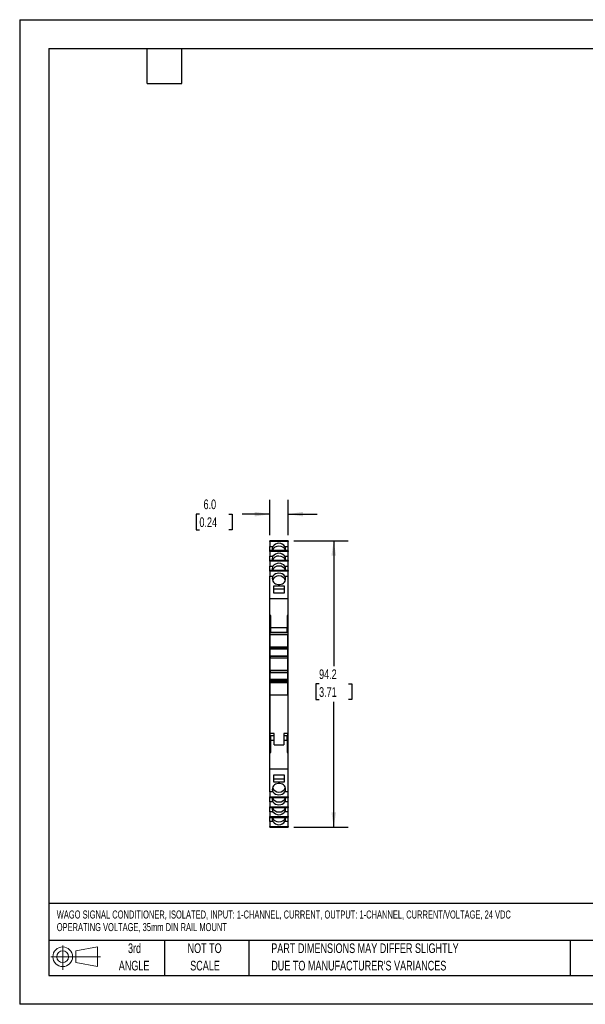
# Model space of a CAD drawing. Header units: millimetres. Extents: x 0 to 419, y 0 to 324.
# Tile 1 of 3: x 0 to 186, y 0 to 324. Entities that reach past the tile are written whole.
import ezdxf

# ---------------------------------------------------------------- set-up
doc = ezdxf.new("R2010")
doc.units = ezdxf.units.MM
doc.header["$LTSCALE"] = 1.5
doc.linetypes.add('CENTERX2', pattern=[20.32, 12.7, -2.54, 2.54, -2.54])
doc.layers.add('DIMENSIONS', color=140, linetype='Continuous', lineweight=25)
doc.layers.add('TEXT', color=140, linetype='Continuous', lineweight=25)
doc.layers.add('SLD-DEFPOINTS', color=7, linetype='Continuous')
doc.styles.add('SLDTEXTSTYLE0', font='TXT', dxfattribs={"width": 0.7})
doc.dimstyles.new('SLDDIMSTYLE0', dxfattribs={"dimtxt": 3.237012, "dimasz": 4.953, "dimexe": 0, "dimexo": 0.0625, "dimgap": 0.809253, "dimtad": 0, "dimtih": 1, "dimtoh": 1, "dimrnd": 1e-09, "dimzin": 12, "dimdsep": 46, "dimtxsty": 'SLDTEXTSTYLE0', "dimsah": 1, "dimcen": 0.09, "dimadec": 0, "dimazin": 3, "dimtfac": 1, "dimtofl": 0, "dimtmove": 0, "dimatfit": 3, "dimfxl": 0, "dimfrac": 2, "dimtolj": 1, "dimtzin": 12, "dimarcsym": 0})
doc.dimstyles.new('SLDDIMSTYLE1', dxfattribs={"dimtxt": 3.237012, "dimasz": 4.953, "dimexe": 0, "dimexo": 0.0625, "dimgap": 0.809253, "dimtad": 0, "dimtih": 1, "dimtoh": 1, "dimrnd": 1e-09, "dimzin": 4, "dimdsep": 46, "dimtxsty": 'SLDTEXTSTYLE0', "dimsah": 1, "dimcen": 0.09, "dimadec": 0, "dimazin": 1, "dimtfac": 1, "dimtmove": 0, "dimatfit": 0, "dimfxl": 0, "dimfrac": 2, "dimtolj": 1, "dimtzin": 12, "dimarcsym": 0})

# ---------------------------------------------------------------- blocks, each defined once
blk = doc.blocks.new('Block11')
at = {"color": 7, "linetype": 'Continuous', "lineweight": 18}
for p, q in [((3.88, 7.97), (3.88, 0)), ((8.22, 6.25), (15.26, 7.55)), ((15.26, 7.55), (15.26, 1.1)), ((0, 4.32), (16.31, 4.32)), ((8.22, 2.39), (8.22, 6.25)), ((8.22, 2.39), (15.26, 1.1))]:
    blk.add_line(p, q, dxfattribs=at)
for radius in [3.23, 1.93]:
    blk.add_circle((3.88, 4.32), radius, dxfattribs=at)
blk = doc.blocks.new('Block12')
at = {"layer": 'SLD-DEFPOINTS'}
blk.add_blockref('Block11', (0, 0), dxfattribs=at)
blk = doc.blocks.new('SW_NOTE_0')
at = {"layer": 'TEXT', "color": 0, "linetype": 'CENTERX2', "lineweight": 18, "attachment_point": 1, "style": 'SLDTEXTSTYLE0'}
for s, insert, char_height in [('WAGO SIGNAL CONDITIONER, ISOLATED, INPUT: 1-CHANNEL, CURRENT, OUTPUT: 1-CHANNEL, CURRENT/VOLTAGE, 24 VDC', (0, 3.4), 2.63526), ('OPERATING VOLTAGE, 35mm DIN RAIL MOUNT', (0, -0.74), 2.6353)]:
    blk.add_mtext(s, dxfattribs=dict(at, insert=insert, char_height=char_height))
blk = doc.blocks.new('SW_NOTE_0_3')
at = {"layer": 'TEXT', "color": 0, "linetype": 'CENTERX2', "lineweight": 18, "char_height": 3.175, "attachment_point": 1, "style": 'SLDTEXTSTYLE0'}
for s, insert in [('PART DIMENSIONS MAY DIFFER SLIGHTLY', (0, 4.09)), ("DUE TO MANUFACTURER'S VARIANCES", (0, -1.64))]:
    blk.add_mtext(s, dxfattribs=dict(at, insert=insert))
blk = doc.blocks.new('SW_NOTE_0_4')
at = {"layer": 'TEXT', "color": 0, "linetype": 'CENTERX2', "lineweight": 18, "char_height": 3.175, "attachment_point": 2, "style": 'SLDTEXTSTYLE0'}
for s, insert in [('NOT TO', (7.89, 4.09)), ('SCALE', (8.03, -1.64))]:
    blk.add_mtext(s, dxfattribs=dict(at, insert=insert))
blk = doc.blocks.new('SW_NOTE_0_5')
at = {"layer": 'TEXT', "color": 0, "linetype": 'CENTERX2', "lineweight": 18, "char_height": 3.175, "attachment_point": 2, "style": 'SLDTEXTSTYLE0'}
for s, insert in [('3rd', (3.47, 4.09)), ('ANGLE', (3.33, -1.64))]:
    blk.add_mtext(s, dxfattribs=dict(at, insert=insert))
blk = doc.blocks.new('_D')
at = {"layer": 'DIMENSIONS'}
for p, q in [((90.11, 152.48), (107.97, 152.48)), ((103.21, 152.48), (103.21, 111.23)), ((98.4, 105.36), (97.31, 105.36)), ((97.31, 105.36), (97.31, 100.21)), ((108.02, 105.36), (109.11, 105.36)), ((109.11, 105.36), (109.11, 100.21)), ((97.31, 100.21), (98.4, 100.21)), ((103.21, 58.24), (103.21, 99.49)), ((109.11, 100.21), (108.02, 100.21)), ((90.11, 58.24), (107.97, 58.24))]:
    blk.add_line(p, q, dxfattribs=at)
for points in [[(103.21, 152.48), (102.45, 147.52), (103.97, 147.52)], [(103.21, 58.24), (103.97, 63.19), (102.45, 63.19)]]:
    blk.add_solid(points, dxfattribs=at)
at = {"layer": 'DIMENSIONS', "char_height": 3.175, "attachment_point": 1, "style": 'SLDTEXTSTYLE0'}
for s, insert in [('94.2', (98.4, 110.17)), ('3.71', (98.4, 104.3))]:
    blk.add_mtext(s, dxfattribs=dict(at, insert=insert))
blk = doc.blocks.new('_D_1')
at = {"layer": 'DIMENSIONS'}
for p, q in [((82.21, 154.36), (82.21, 165.98)), ((88.21, 154.36), (88.21, 165.98)), ((59.07, 161.22), (57.99, 161.22)), ((57.99, 161.22), (57.99, 156.08)), ((68.69, 161.22), (69.78, 161.22)), ((69.78, 161.22), (69.78, 156.08)), ((82.21, 161.22), (73.08, 161.22)), ((88.21, 161.22), (97.73, 161.22)), ((57.99, 156.08), (59.07, 156.08)), ((69.78, 156.08), (68.69, 156.08))]:
    blk.add_line(p, q, dxfattribs=at)
for points in [[(82.21, 161.22), (77.26, 161.98), (77.26, 160.46)], [(88.21, 161.22), (93.16, 160.46), (93.16, 161.98)]]:
    blk.add_solid(points, dxfattribs=at)
at = {"layer": 'DIMENSIONS', "char_height": 3.175, "attachment_point": 1, "style": 'SLDTEXTSTYLE0'}
for s, insert in [('6.0', (60.42, 166.04)), ('0.24', (59.07, 160.17))]:
    blk.add_mtext(s, dxfattribs=dict(at, insert=insert))

msp = doc.modelspace()

# ---------------------------------------------------------------- linework, layer by layer
at = {"color": 7, "linetype": 'Continuous'}
for p, q in [((0.004, 323.854), (0.004, 0.004)), ((0.004, 323.854), (419.104, 323.854)), ((419.104, 0.004), (0.004, 0.004))]:
    msp.add_line(p, q, dxfattribs=at)
for p, q in [((88.209, 152.486), (82.209, 152.486)), ((82.209, 152.477), (82.209, 152.486)), ((82.209, 152.477), (88.209, 152.477)), ((82.209, 152.259), (82.209, 152.477)), ((88.209, 152.259), (82.209, 152.259)), ((82.209, 152.259), (82.209, 150.631)), ((88.209, 152.477), (88.209, 152.486)), ((88.209, 152.477), (88.209, 152.259)), ((88.209, 150.631), (88.209, 152.259)), ((82.209, 150.631), (83.247, 150.631)), ((82.209, 149.216), (82.209, 150.631)), ((88.209, 149.216), (82.209, 149.216)), ((82.209, 149.207), (82.209, 149.216)), ((82.209, 149.207), (88.209, 149.207)), ((82.209, 148.989), (82.209, 149.207)), ((88.209, 148.989), (82.209, 148.989)), ((82.209, 148.989), (82.209, 147.361)), ((87.171, 150.631), (88.209, 150.631)), ((88.209, 149.216), (88.209, 150.631)), ((88.209, 149.207), (88.209, 149.216)), ((88.209, 149.207), (88.209, 148.989)), ((88.209, 147.361), (88.209, 148.989)), ((82.209, 147.361), (83.247, 147.361)), ((82.209, 145.946), (82.209, 147.361)), ((88.209, 145.946), (82.209, 145.946)), ((82.209, 145.937), (82.209, 145.946)), ((82.209, 145.937), (88.209, 145.937)), ((82.209, 145.719), (82.209, 145.937)), ((87.171, 147.361), (88.209, 147.361)), ((88.209, 145.946), (88.209, 147.361)), ((88.209, 145.937), (88.209, 145.946)), ((88.209, 145.937), (88.209, 145.719)), ((88.209, 145.719), (82.209, 145.719)), ((82.209, 145.719), (82.209, 144.091)), ((82.209, 144.091), (83.247, 144.091)), ((82.209, 142.676), (82.209, 144.091)), ((88.209, 142.676), (82.209, 142.676)), ((82.209, 142.667), (82.209, 142.676)), ((82.209, 142.667), (88.209, 142.667)), ((82.209, 142.449), (82.209, 142.667)), ((87.171, 144.091), (88.209, 144.091)), ((88.209, 144.091), (88.209, 145.719)), ((88.209, 142.676), (88.209, 144.091)), ((88.209, 142.667), (88.209, 142.676)), ((88.209, 142.667), (88.209, 142.449)), ((88.209, 142.449), (82.209, 142.449)), ((82.209, 142.449), (82.209, 140.821)), ((82.209, 133.32), (82.209, 140.821)), ((82.209, 140.821), (83.244, 140.821)), ((87.174, 140.821), (88.209, 140.821)), ((88.209, 140.821), (88.209, 142.449)), ((88.209, 133.32), (88.209, 140.821)), ((87.009, 137.545), (83.409, 137.545)), ((83.409, 137.545), (83.409, 135.367)), ((87.009, 136.564), (83.409, 136.564)), ((87.009, 135.367), (87.009, 137.545)), ((88.209, 133.32), (82.209, 133.32)), ((82.209, 127.85), (82.209, 133.32)), ((83.409, 135.367), (87.009, 135.367)), ((88.209, 127.85), (88.209, 133.32)), ((82.534, 127.85), (82.209, 127.85)), ((82.209, 125.559), (82.209, 127.85)), ((82.534, 123.856), (82.534, 127.85)), ((88.209, 127.85), (87.884, 127.85)), ((87.884, 127.85), (87.884, 123.856)), ((88.209, 125.559), (88.209, 127.85)), ((82.209, 125.559), (82.534, 125.559)), ((82.209, 124.363), (82.209, 125.559)), ((82.534, 124.363), (82.209, 124.363)), ((82.209, 119.002), (82.209, 124.363)), ((87.884, 123.856), (82.534, 123.856)), ((82.534, 122.356), (82.534, 123.856)), ((87.884, 125.559), (88.209, 125.559)), ((88.209, 124.363), (87.884, 124.363)), ((87.884, 122.356), (87.884, 123.856)), ((88.209, 124.363), (88.209, 125.559)), ((88.209, 119.002), (88.209, 124.363)), ((82.309, 122.263), (88.109, 122.263)), ((82.309, 121.67), (82.309, 122.263)), ((82.309, 121.67), (88.109, 121.67)), ((82.309, 117.475), (82.309, 121.67)), ((82.534, 122.356), (87.884, 122.356)), ((88.109, 122.263), (88.109, 121.67)), ((88.109, 117.475), (88.109, 121.67)), ((82.309, 119.002), (82.209, 119.002)), ((82.209, 115.393), (82.209, 119.002)), ((88.109, 117.475), (82.309, 117.475)), ((82.309, 117.475), (82.309, 117.317)), ((82.309, 117.317), (88.109, 117.317)), ((82.309, 117.218), (82.309, 117.317)), ((88.109, 117.218), (82.309, 117.218)), ((82.309, 117.218), (82.309, 116.925)), ((82.309, 116.925), (88.109, 116.925)), ((82.309, 116.917), (82.309, 116.925)), ((88.109, 116.917), (82.309, 116.917)), ((82.309, 116.917), (82.309, 116.913)), ((82.309, 116.913), (88.109, 116.913)), ((82.309, 114.563), (82.309, 116.913)), ((88.209, 119.002), (88.109, 119.002)), ((88.109, 117.317), (88.109, 117.475)), ((88.109, 117.317), (88.109, 117.218)), ((88.109, 116.925), (88.109, 117.218)), ((88.109, 116.925), (88.109, 116.917)), ((88.109, 116.913), (88.109, 116.917)), ((88.109, 114.563), (88.109, 116.913)), ((88.209, 115.393), (88.209, 119.002)), ((82.309, 115.393), (82.209, 115.393)), ((82.209, 95.319), (82.209, 115.393)), ((88.109, 114.563), (82.309, 114.563)), ((82.309, 114.423), (82.309, 114.563)), ((88.109, 114.423), (82.309, 114.423)), ((82.309, 114.423), (82.309, 113.972)), ((82.309, 113.972), (88.109, 113.972)), ((82.309, 113.963), (82.309, 113.972)), ((82.309, 113.963), (88.109, 113.963)), ((82.309, 109.763), (82.309, 113.963)), ((88.209, 115.393), (88.109, 115.393)), ((88.109, 114.563), (88.109, 114.423)), ((88.109, 113.972), (88.109, 114.423)), ((88.109, 113.972), (88.109, 113.963)), ((88.109, 109.763), (88.109, 113.963)), ((88.209, 95.319), (88.209, 115.393)), ((88.109, 109.763), (82.309, 109.763)), ((82.309, 109.753), (82.309, 109.763)), ((88.109, 109.753), (82.309, 109.753)), ((82.309, 109.753), (82.309, 109.302)), ((82.309, 109.302), (88.109, 109.302)), ((82.309, 109.163), (82.309, 109.302)), ((82.309, 109.163), (88.109, 109.163)), ((82.309, 106.813), (82.309, 109.163)), ((88.109, 109.763), (88.109, 109.753)), ((88.109, 109.302), (88.109, 109.753)), ((88.109, 109.302), (88.109, 109.163)), ((88.109, 106.813), (88.109, 109.163)), ((88.109, 106.813), (82.309, 106.813)), ((82.309, 106.813), (82.309, 106.809)), ((82.309, 106.809), (88.109, 106.809)), ((82.309, 106.717), (82.309, 106.809)), ((88.109, 106.717), (82.309, 106.717)), ((82.309, 106.717), (82.309, 106.423)), ((82.309, 106.423), (88.109, 106.423)), ((82.309, 106.063), (82.309, 106.423)), ((88.109, 106.063), (82.309, 106.063)), ((82.309, 106.063), (82.309, 105.866)), ((82.309, 105.866), (88.109, 105.866)), ((82.309, 101.763), (82.309, 105.866)), ((88.109, 106.809), (88.109, 106.813)), ((88.109, 106.809), (88.109, 106.717)), ((88.109, 106.423), (88.109, 106.717)), ((88.109, 106.423), (88.109, 106.063)), ((88.109, 105.866), (88.109, 106.063)), ((88.109, 101.763), (88.109, 105.866)), ((82.309, 101.763), (88.109, 101.763)), ((82.309, 89.063), (82.309, 101.763)), ((88.109, 101.763), (88.109, 89.063)), ((82.309, 95.319), (82.209, 95.319)), ((82.209, 91.71), (82.209, 95.319)), ((88.209, 95.319), (88.109, 95.319)), ((88.209, 91.71), (88.209, 95.319)), ((82.309, 91.71), (82.209, 91.71)), ((82.209, 86.348), (82.209, 91.71)), ((88.209, 91.71), (88.109, 91.71)), ((88.209, 86.348), (88.209, 91.71)), ((83.609, 89.063), (82.309, 89.063)), ((82.309, 88.463), (82.309, 89.063)), ((82.309, 88.463), (83.609, 88.463)), ((82.534, 86.856), (82.534, 88.356)), ((83.609, 88.356), (82.534, 88.356)), ((83.609, 85.363), (83.609, 89.063)), ((88.109, 89.063), (86.809, 89.063)), ((86.809, 89.063), (86.809, 85.363)), ((86.809, 88.463), (88.109, 88.463)), ((87.884, 88.356), (86.809, 88.356)), ((87.884, 86.856), (87.884, 88.356)), ((88.109, 88.463), (88.109, 89.063)), ((82.209, 86.348), (82.534, 86.348)), ((82.209, 85.153), (82.209, 86.348)), ((82.209, 82.861), (82.209, 85.153)), ((82.534, 85.153), (82.209, 85.153)), ((82.534, 86.856), (83.609, 86.856)), ((82.534, 82.861), (82.534, 86.856)), ((83.609, 85.363), (86.809, 85.363)), ((86.809, 86.856), (87.884, 86.856)), ((87.884, 86.856), (87.884, 82.861)), ((88.209, 86.348), (87.884, 86.348)), ((88.209, 85.153), (87.884, 85.153)), ((88.209, 85.153), (88.209, 86.348)), ((88.209, 82.861), (88.209, 85.153)), ((82.209, 82.861), (82.534, 82.861)), ((82.209, 77.392), (82.209, 82.861)), ((87.884, 82.861), (88.209, 82.861)), ((88.209, 77.392), (88.209, 82.861)), ((82.209, 69.891), (82.209, 77.392)), ((88.209, 77.392), (82.209, 77.392)), ((83.409, 75.345), (83.409, 73.167)), ((87.009, 75.345), (83.409, 75.345)), ((87.009, 73.167), (87.009, 75.345)), ((88.209, 69.891), (88.209, 77.392)), ((83.409, 74.148), (87.009, 74.148)), ((83.409, 73.167), (87.009, 73.167)), ((83.244, 69.891), (82.209, 69.891)), ((82.209, 69.891), (82.209, 68.263)), ((82.209, 68.263), (88.209, 68.263)), ((82.209, 68.045), (82.209, 68.263)), ((88.209, 68.045), (82.209, 68.045)), ((82.209, 68.036), (82.209, 68.045)), ((82.209, 68.036), (88.209, 68.036)), ((82.209, 66.621), (82.209, 68.036)), ((88.209, 69.891), (87.174, 69.891)), ((88.209, 68.263), (88.209, 69.891)), ((88.209, 68.263), (88.209, 68.045)), ((88.209, 68.036), (88.209, 68.045)), ((88.209, 66.621), (88.209, 68.036)), ((83.247, 66.621), (82.209, 66.621)), ((82.209, 66.621), (82.209, 64.993)), ((82.209, 64.993), (88.209, 64.993)), ((82.209, 64.775), (82.209, 64.993)), ((88.209, 64.775), (82.209, 64.775)), ((82.209, 64.766), (82.209, 64.775)), ((88.209, 66.621), (87.171, 66.621)), ((88.209, 64.993), (88.209, 66.621)), ((88.209, 64.993), (88.209, 64.775)), ((88.209, 64.766), (88.209, 64.775)), ((82.209, 64.766), (88.209, 64.766)), ((82.209, 63.351), (82.209, 64.766)), ((83.247, 63.351), (82.209, 63.351)), ((82.209, 63.351), (82.209, 61.723)), ((82.209, 61.723), (88.209, 61.723)), ((82.209, 61.505), (82.209, 61.723)), ((88.209, 63.351), (87.171, 63.351)), ((88.209, 63.351), (88.209, 64.766)), ((88.209, 61.723), (88.209, 63.351)), ((88.209, 61.723), (88.209, 61.505)), ((88.209, 61.505), (82.209, 61.505)), ((82.209, 61.496), (82.209, 61.505)), ((82.209, 61.496), (88.209, 61.496)), ((82.209, 60.081), (82.209, 61.496)), ((83.247, 60.081), (82.209, 60.081)), ((82.209, 60.081), (82.209, 58.453)), ((82.209, 58.453), (88.209, 58.453)), ((82.209, 58.235), (82.209, 58.453)), ((88.209, 60.081), (87.171, 60.081)), ((88.209, 61.496), (88.209, 61.505)), ((88.209, 60.081), (88.209, 61.496)), ((88.209, 58.453), (88.209, 60.081)), ((88.209, 58.453), (88.209, 58.235)), ((88.209, 58.235), (82.209, 58.235)), ((82.209, 58.226), (82.209, 58.235)), ((82.209, 58.226), (88.209, 58.226)), ((88.209, 58.226), (88.209, 58.235))]:
    msp.add_line(p, q)
at = {"flags": 128}
for points in [[(83.244, 140.821), (83.078, 140.437), (83.01, 140.031), (83.043, 139.622), (83.175, 139.228), (83.4, 138.867), (83.708, 138.557), (84.085, 138.311), (84.513, 138.14), (84.973, 138.053), (85.444, 138.053), (85.904, 138.14), (86.333, 138.311), (86.709, 138.557), (87.017, 138.867), (87.243, 139.228), (87.375, 139.622), (87.407, 140.031), (87.339, 140.437), (87.174, 140.821)], [(87.174, 69.891), (87.339, 70.275), (87.407, 70.681), (87.375, 71.09), (87.243, 71.484), (87.017, 71.845), (86.709, 72.155), (86.333, 72.401), (85.904, 72.572), (85.444, 72.659), (84.973, 72.659), (84.513, 72.572), (84.085, 72.401), (83.708, 72.155), (83.4, 71.845), (83.175, 71.484), (83.043, 71.09), (83.01, 70.681), (83.078, 70.275), (83.244, 69.891)]]:
    msp.add_lwpolyline(points, dxfattribs=at)
for centre, radius, start, end in [((84.706, 149.765), 1.697, 149.31004, 198.87078), ((85.093, 148.573), 2.128, 86.86643, 160.81784), ((85.209, 149.202), 2.427, 36.06466, 143.93534), ((85.294, 148.527), 2.174, 20.07372, 92.24201), ((85.712, 149.765), 1.697, 341.12922, 30.68996), ((84.706, 146.495), 1.697, 149.31004, 198.87078), ((85.093, 145.303), 2.128, 86.86643, 160.81784), ((85.209, 145.932), 2.427, 36.06466, 143.93534), ((85.294, 145.257), 2.174, 20.07372, 92.24201), ((85.712, 146.495), 1.697, 341.12922, 30.68996), ((84.706, 143.225), 1.697, 149.31004, 198.87078), ((85.093, 142.033), 2.128, 86.86643, 160.81784), ((85.209, 142.662), 2.427, 36.06466, 143.93534), ((85.294, 141.987), 2.174, 20.07372, 92.24201), ((85.712, 143.225), 1.697, 341.12922, 30.68996), ((85.093, 138.769), 2.128, 86.8662, 160.81652), ((85.209, 139.396), 2.427, 35.93777, 144.06223), ((85.294, 138.722), 2.174, 20.07511, 92.24217), ((84.706, 67.487), 1.697, 161.12922, 210.68996), ((85.124, 71.99), 2.174, 200.07372, 272.24201), ((85.209, 71.316), 2.427, 215.94314, 324.05686), ((85.325, 71.944), 2.128, 266.86643, 340.81784), ((85.712, 67.487), 1.697, 329.31004, 18.87078), ((85.124, 68.725), 2.174, 200.07372, 272.24201), ((85.209, 68.05), 2.427, 216.06466, 323.93534), ((85.325, 68.679), 2.128, 266.86643, 340.81784), ((84.706, 64.217), 1.697, 161.12922, 210.68996), ((85.124, 65.455), 2.174, 200.07372, 272.24201), ((85.209, 64.78), 2.427, 216.06466, 323.93534), ((85.325, 65.409), 2.128, 266.86643, 340.81784), ((85.712, 64.217), 1.697, 329.31004, 18.87078), ((84.706, 60.947), 1.697, 161.12922, 210.68996), ((85.124, 62.185), 2.174, 200.07372, 272.24201), ((85.209, 61.51), 2.427, 216.06466, 323.93534), ((85.325, 62.139), 2.128, 266.86643, 340.81784), ((85.712, 60.947), 1.697, 329.31004, 18.87078)]:
    msp.add_arc(centre, radius, start, end)
at = {"layer": 'TEXT'}
for p, q in [((9.525, 314.325), (409.575, 314.325)), ((9.525, 314.325), (9.525, 9.525)), ((41.91, 302.895), (41.91, 314.325)), ((53.34, 302.895), (53.34, 314.325)), ((41.91, 302.895), (53.34, 302.895)), ((409.575, 33.189), (9.525, 33.189)), ((409.575, 20.955), (9.525, 20.955)), ((47.625, 20.955), (47.625, 9.525)), ((75.317, 20.955), (75.317, 9.525)), ((180.97, 20.955), (180.97, 9.525)), ((9.525, 9.525), (409.575, 9.525))]:
    msp.add_line(p, q, dxfattribs=at)

# ---------------------------------------------------------------- block references
at = {"layer": 'SLD-DEFPOINTS'}
msp.add_blockref('Block12', (10.257, 11.331), dxfattribs=at)
at = {"layer": 'TEXT', "linetype": 'CENTERX2', "lineweight": 18}
for name, p in [('SW_NOTE_0', (12.18, 27.459)), ('SW_NOTE_0_5', (34.271, 15.953)), ('SW_NOTE_0_4', (52.886, 15.953)), ('SW_NOTE_0_3', (82.679, 15.953))]:
    msp.add_blockref(name, p, dxfattribs=at)

# ---------------------------------------------------------------- dimensions: what is measured, and where the dimension line sits
at = {"layer": 'DIMENSIONS'}
dim = msp.add_linear_dim(base=(88.209, 161.221), p1=(82.209, 152.457), p2=(88.209, 152.457), dimstyle='SLDDIMSTYLE1', dxfattribs=at)
dim.commit()
dim.dimension.update_dxf_attribs({"geometry": '_D_1', "text_midpoint": (63.883, 161.221), "dimtype": 160})
dim = msp.add_linear_dim(base=(103.209, 58.235), p1=(88.209, 152.477), p2=(88.209, 58.235), angle=90, dimstyle='SLDDIMSTYLE0', dxfattribs=at)
dim.commit()
dim.dimension.update_dxf_attribs({"geometry": '_D', "text_midpoint": (103.209, 105.356), "dimtype": 160})

doc.saveas('drawing.dxf')
